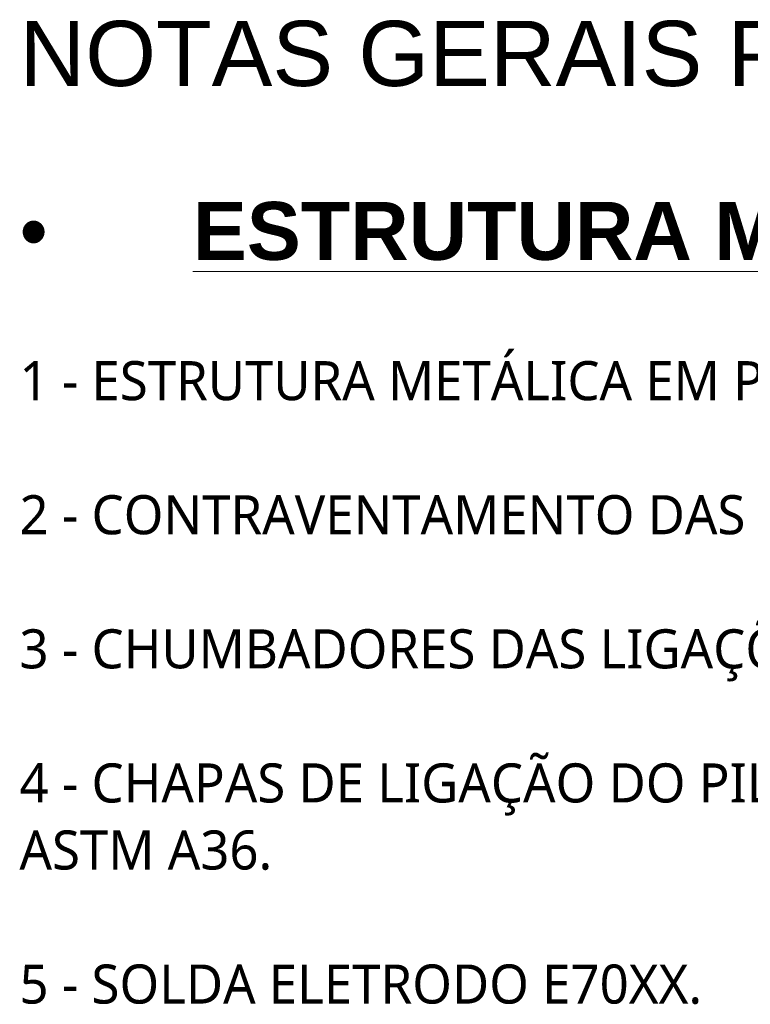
# Model space of a CAD drawing. Header units: metres. Extents: x 1.7 to 46.9, y -75.7 to 7.5.
# Tile 13 of 15: x 5 to 7.5, y 4.1 to 7.5. Entities that reach past the tile are written whole.
import ezdxf

# ---------------------------------------------------------------- set-up
doc = ezdxf.new("R2010")
doc.units = ezdxf.units.M
doc.layers.add('G-ANNO-TEXT', color=7, linetype='Continuous', lineweight=9)
doc.styles.add('Arial_5', font='arial.ttf', dxfattribs={"height": 0.2})
doc.styles.add('Arial_B_1', font='arialbd.ttf', dxfattribs={"height": 0.2})
doc.styles.add('Microsoft Sans Serif_B', font='txt', dxfattribs={"height": 0.225})
doc.styles.add('Trebuchet MS', font='trebuc.ttf', dxfattribs={"height": 0.135})

msp = doc.modelspace()

# ---------------------------------------------------------------- texts
at = {"layer": 'G-ANNO-TEXT', "attachment_point": 1, "bg_fill": 3, "box_fill_scale": 1.25, "bg_fill_color": 256, "bg_fill_true_color": 13158600, "bg_fill_transparency": 0}
for s, insert, char_height, width, style in [('NOTAS GERAIS PARA USO DO PROJETO', (4.967509, 7.456253), 0.225, 7.70822531, 'Microsoft Sans Serif_B'), ('1 - ESTRUTURA METÁLICA EM PERFIS DOBRADOS EM AÇO ASTM A36.', (4.967509, 6.281351), 0.135, 6.75020875, 'Trebuchet MS'), ('2 - CONTRAVENTAMENTO DAS TERÇAS, TRELIÇAS E PILARES EM AÇO ASTM A36 OU AÇO SAE 1020.', (4.967509, 5.81833), 0.135, 9.70442719, 'Trebuchet MS'), ('3 - CHUMBADORES DAS LIGAÇÕES METÁLICAS EM AÇO ASTM A36 OU SAE1020.', (4.967509, 5.355309), 0.135, 7.69219156, 'Trebuchet MS'), ('4 - CHAPAS DE LIGAÇÃO DO PILAR METÁLICO TRELIÇADO COM PILAR DE CONCRETO ARMADO EM AÇO', (4.967509, 4.892288), 0.135, 10.01708531, 'Trebuchet MS'), ('ASTM A36.', (4.967509, 4.660778), 0.135, 1.05021063, 'Trebuchet MS'), ('5 - SOLDA ELETRODO E70XX.', (4.967509, 4.197757), 0.135, 2.85801594, 'Trebuchet MS')]:
    msp.add_mtext(s, dxfattribs=dict(at, insert=insert, char_height=char_height, width=width, style=style))
at = {"layer": 'G-ANNO-TEXT', "char_height": 0.2, "attachment_point": 1}
for s, insert, width, style in [('\\LESTRUTURA METÁLICA', (5.566128, 6.830894), 3.93628563, 'Arial_B_1'), ('•', (4.967509, 6.830894), 0.72549562, 'Arial_5')]:
    msp.add_mtext(s, dxfattribs=dict(at, insert=insert, width=width, style=style))

doc.saveas('drawing.dxf')
